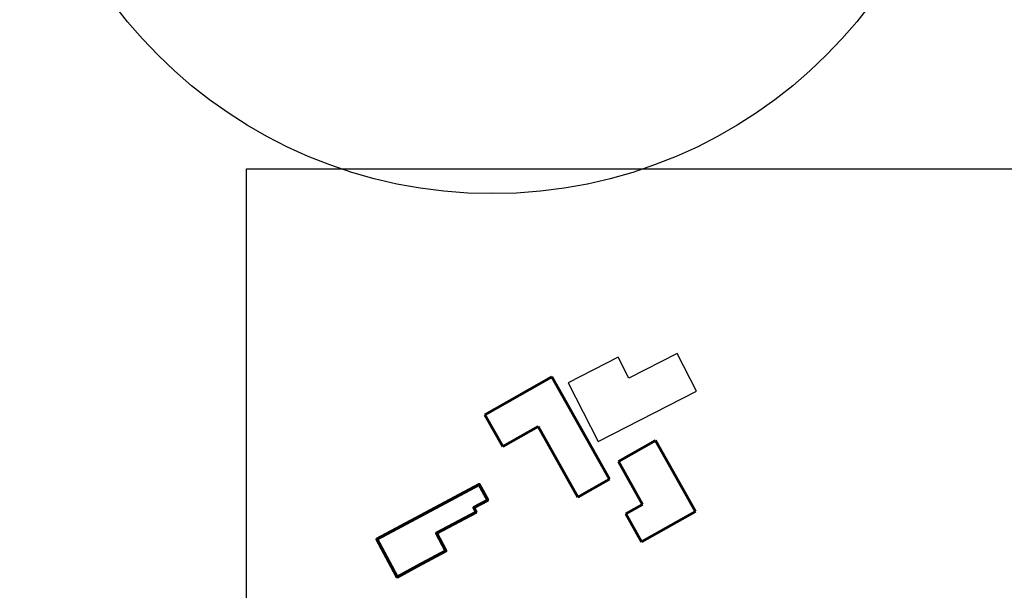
# Model space of a CAD drawing. Header units: millimetres. Extents: x -156521 to 298750130, y -256155368 to 337239.
# Tile 57 of 74: x 601913 to 1109858, y -689387 to -394918. Entities that reach past the tile are written whole.
import ezdxf

# ---------------------------------------------------------------- set-up
doc = ezdxf.new("R2010")
doc.units = ezdxf.units.MM
doc.header["$XCLIPFRAME"] = 0
doc.layers.add('_VÝŘEZ', color=40, linetype='Continuous', plot=False)
doc.layers.add('IN_NS_TLUSTA', color=1, linetype='Continuous', lineweight=60)
picture_1 = doc.add_image_def('image1.jpg', size_in_pixel=(1, 1))

msp = doc.modelspace()

# ---------------------------------------------------------------- linework, layer by layer
at = {"layer": '_VÝŘEZ'}
msp.add_circle((845663.849827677, -240937.0407387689), 243751.1780919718, dxfattribs=at)
at = {"layer": 'DEFPOINTS', "color": 2, "transparency": 33554687}
msp.add_lwpolyline([(910692.8092533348, -569132.8534785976), (884814.515044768, -582401.7000589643), (900310.3586105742, -612623.3170154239), (951045.3560840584, -586629.092053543), (941061.3352043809, -567177.7495016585), (916232.0001330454, -579845.4612095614), (910692.8092533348, -569132.8534785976)], dxfattribs=at)
at = {"layer": 'IN_NS_TLUSTA', "transparency": 33554687}
for p, q in [((876363.3586105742, -579172.3170154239), (841800.922081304, -598786.2299641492)), ((876363.3586105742, -579172.3170154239), (906193.1237784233, -632037.2121500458)), ((841800.922081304, -598786.2299641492), (851129.1292964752, -615223.8255958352)), ((869361.6302112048, -604877.0236429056), (851129.1292964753, -615223.8255958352)), ((869361.6302112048, -604877.0236429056), (889903.3795360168, -641281.5148558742)), ((929962.4920908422, -612069.0918222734), (910786.0784229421, -622851.7241000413)), ((950547.5173483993, -648678.6088246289), (929962.492090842, -612069.0918222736)), ((910786.0784229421, -622851.7241000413), (923284.1294721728, -645078.9308514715)), ((906193.1237784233, -632037.2121500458), (889903.3795360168, -641281.5148558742)), ((923284.1294721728, -645078.9308514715), (914567.5778049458, -649980.1273413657)), ((914567.5778049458, -649980.1273413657), (922654.5520132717, -664362.437592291)), ((922654.5520132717, -664362.437592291), (950547.5173483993, -648678.6088246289))]:
    msp.add_line(p, q, dxfattribs=at)
at = {"layer": 'IN_NS_TLUSTA', "ltscale": 1000, "transparency": 33554687}
msp.add_lwpolyline([(843345.7859251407, -642827.4669455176), (836169.300620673, -646669.3989485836), (837392.132084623, -648984.8243658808), (816909.8006100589, -659951.7974010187), (821766.3915379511, -669023.6012216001), (806999.363938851, -676929.1306717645), (796561.0590568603, -682517.278056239), (793686.7501403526, -677148.2513052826), (786135.1996207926, -663042.433897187), (839032.0149011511, -634724.1194488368), (843364.7170117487, -642817.3321867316)], close=True, dxfattribs=at)

# ---------------------------------------------------------------- pictures from other files: only their frames are drawn
at = {"transparency": 33554687}
image = msp.add_image(picture_1, insert=(718969.0480768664, -871304.2954970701), size_in_units=(399505.5771440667, 399505.5771440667), dxfattribs=at)
image.set_boundary_path([(-0.5, -0.5), (745.5, -0.5), (745.5, 639.5), (-0.5, 639.5), (-0.5, -0.5)])

doc.saveas('drawing.dxf')
